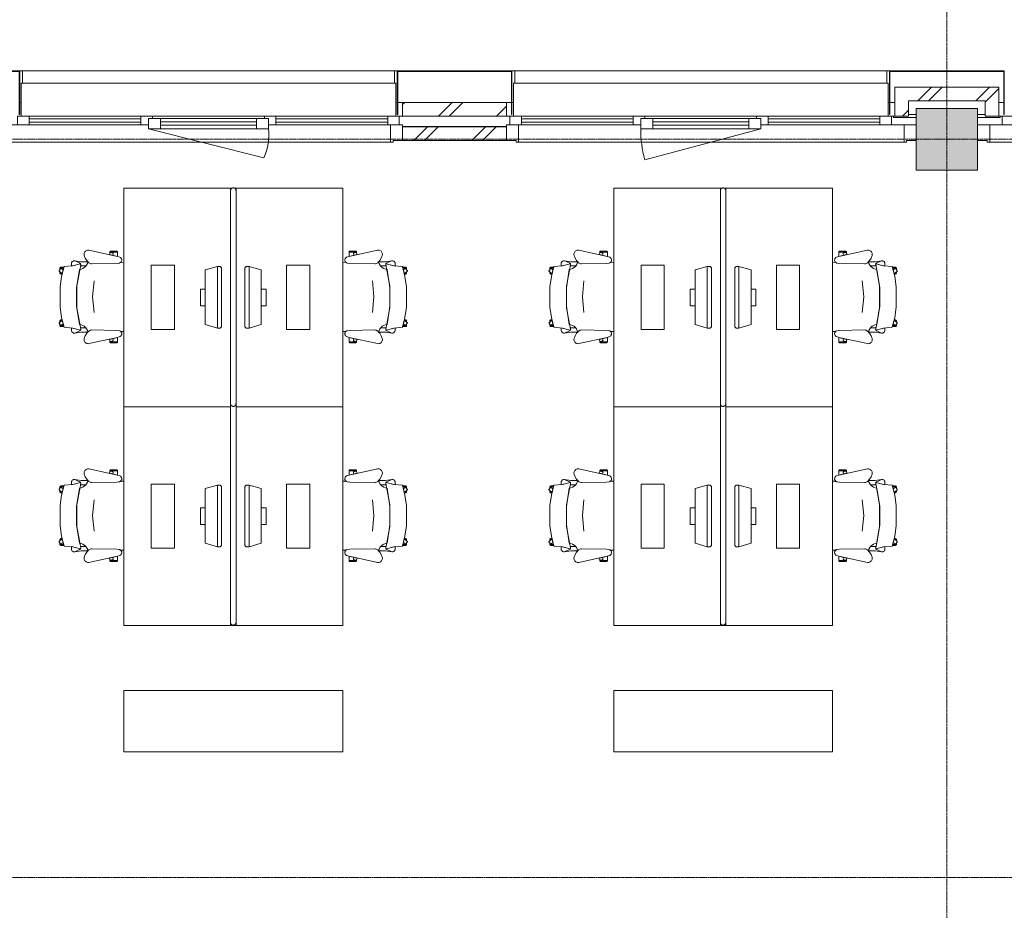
# Model space of a CAD drawing. Header units: millimetres. Extents: x -3388 to 301539, y -5590 to 54660.
# Tile 200 of 216: x 85020 to 92220, y 19560 to 26075. Entities that reach past the tile are written whole.
import ezdxf

# ---------------------------------------------------------------- set-up
doc = ezdxf.new("R2010")
doc.units = ezdxf.units.MM
doc.linetypes.add('stramienlijn', pattern=[21, 12, -3, 3, -3])
for name, color, linetype, lineweight in [('A-DETL-MBND', 5, 'Continuous', 9), ('A-FLOR', 192, 'Continuous', 13), ('A-GENM', 13, 'Continuous', 9), ('A-GLAZ', 151, 'Continuous', 9), ('A-GLAZ-CURT', 52, 'Continuous', 9), ('A-GLAZ-CWMG', 51, 'Continuous', 9), ('A-WALL', 113, 'Continuous', 9), ('I-FURN', 30, 'Continuous', 13), ('I-FURN-PNLS', 30, 'Continuous', 13), ('S-COLS', 52, 'Continuous', 13), ('S-GRID', 1, 'Continuous', 9)]:
    doc.layers.add(name, color=color, linetype=linetype, lineweight=lineweight)
pattern_1 = [(45, (0, 0), (-212.132, 212.132), []), (45, (0, 2200), (-212.132, 212.132), [])]

# ---------------------------------------------------------------- blocks, each defined once
blk = doc.blocks.new('StadhuisZoetermeer_rvt-1-4e verdieping - bouwdeel 3_ 4_ 5')
at = {"layer": 'A-WALL'}
h = blk.add_hatch(dxfattribs=at)
h.set_pattern_fill('FP_1', color=253, style=0, pattern_type=2)
h.set_pattern_definition(pattern_1)
h.paths.add_polyline_path([(91520, 25370), (91520, 25580), (91420, 25580), (91420, 25370)], flags=0)
h = blk.add_hatch(dxfattribs=at)
h.set_pattern_fill('FP_1', color=253, style=0, pattern_type=2)
h.set_pattern_definition(pattern_1)
h.paths.add_polyline_path([(91520, 25480), (92080, 25480), (92080, 25580), (91520, 25580)], flags=0)
h = blk.add_hatch(dxfattribs=at)
h.set_pattern_fill('FP_1', color=253, style=0, pattern_type=2)
h.set_pattern_definition(pattern_1)
h.paths.add_polyline_path([(92180, 25370), (92180, 25580), (92080, 25580), (92080, 25370)], flags=0)
h = blk.add_hatch(dxfattribs=at)
h.set_pattern_fill('FP_1', color=253, style=0, pattern_type=2)
h.set_pattern_definition(pattern_1)
h.paths.add_polyline_path([(87820, 25370), (88580, 25370), (88580, 25470), (87820, 25470)], flags=0)
h = blk.add_hatch(dxfattribs=at)
h.set_pattern_fill('FP_1', color=253, style=0, pattern_type=2)
h.set_pattern_definition(pattern_1)
h.paths.add_polyline_path([(87820, 25190), (88580, 25190), (88580, 25290), (87820, 25290)], flags=0)
at = {"layer": 'A-WALL', "color": 253}
for p, q in [((91520, 25580), (91420, 25580)), ((91420, 25580), (91420, 25370)), ((92080, 25580), (91520, 25580)), ((92180, 25580), (92080, 25580)), ((92180, 25370), (92180, 25580)), ((85020, 25470), (85030, 25470)), ((87770, 25470), (87780, 25470)), ((87784, 25470), (87820, 25470)), ((88580, 25470), (87820, 25470)), ((87820, 25470), (87820, 25370)), ((88580, 25370), (88580, 25470)), ((88580, 25470), (88616, 25470)), ((88620, 25470), (88630, 25470)), ((91370, 25470), (91380, 25470)), ((91384, 25470), (91420, 25470)), ((91520, 25480), (92080, 25480)), ((91520, 25370), (91520, 25480)), ((92080, 25480), (92080, 25370)), ((92180, 25470), (92216, 25470)), ((87820, 25370), (87795, 25370)), ((87820, 25370), (88580, 25370)), ((88605, 25370), (88580, 25370)), ((91420, 25370), (91395, 25370)), ((91420, 25370), (91520, 25370)), ((92080, 25370), (92180, 25370)), ((92205, 25370), (92180, 25370)), ((88580, 25290), (87820, 25290)), ((87820, 25290), (87820, 25190)), ((88580, 25190), (88580, 25290)), ((87820, 25190), (88580, 25190))]:
    blk.add_line(p, q, dxfattribs=at)
blk = doc.blocks.new('Prefab_Betonkolom_Rechthoekig - Prefab kolom rechthoekig 450x450-1702268-4e verdieping - bouwdeel 3_ 4_ 5')
at = {"layer": 'S-COLS', "lineweight": 9}
blk.add_hatch(color=254, dxfattribs=at).paths.add_polyline_path([(-225, -225), (225, -225), (225, 225), (-225, 225), (-225, -31.2)], flags=0)
at = {"layer": 'S-COLS', "color": 8, "lineweight": 9}
for p, q in [((225, 225), (-225, 225)), ((-225, 225), (-225, -225)), ((225, -225), (225, 225)), ((-225, -225), (225, -225))]:
    blk.add_line(p, q, dxfattribs=at)
blk = doc.blocks.new('stadhuis Zoetermeer_constructie_4_rvt-1-4e verdieping - bouwdeel 3_ 4_ 5')
at = {"layer": 'A-DETL-MBND', "color": 254}
for p, q in [((87795, 25368), (88605, 25368)), ((91395, 25368), (91410, 25368)), ((91410, 25370), (91410, 25368)), ((91410, 25368), (91410, 25360)), ((91410, 25360), (91575, 25360)), ((92025, 25360), (92190, 25360)), ((92190, 25368), (92190, 25370)), ((92190, 25360), (92190, 25368)), ((92190, 25368), (92205, 25368))]:
    blk.add_line(p, q, dxfattribs=at)
at = {"layer": 'A-FLOR', "color": 8, "lineweight": 9}
blk.add_line((88580, 25293), (87820, 25293), dxfattribs=at)
at = {"lineweight": 9}
blk.add_blockref('Prefab_Betonkolom_Rechthoekig - Prefab kolom rechthoekig 450x450-1702268-4e verdieping - bouwdeel 3_ 4_ 5', (91800, 25200), dxfattribs=at)
blk = doc.blocks.new('82_FUS_WPB_AV_oth_werkplekken - wp_dubbel _4 pers_-369125-4e verdieping - bouwdeel 3_ 4_ 5')
at = {"layer": 'I-FURN-PNLS', "color": 8, "lineweight": 9}
for p, q in [((777.2, 20), (-781.3, 20)), ((2377.2, 20), (-781.3, 20)), ((-781.3, -20), (777.2, -20)), ((-781.3, -20), (2377.2, -20))]:
    blk.add_line(p, q, dxfattribs=at)
for points, knots in [([(-801.3, 0), (-801.3, 0.9), (-801.2, 2.3), (-800.9, 4.1), (-800.6, 5.3), (-800.2, 6.6), (-799.8, 7.8), (-799.2, 8.9), (-798.7, 10), (-798, 11.1), (-797.3, 12), (-796.6, 12.9), (-795.9, 13.8), (-795.1, 14.6), (-794, 15.5), (-792.8, 16.4), (-791.7, 17.1), (-790.5, 17.8), (-788.3, 18.8), (-785.2, 19.8), (-782.6, 20), (-781.3, 20)], [0, 0, 0, 0, 0.071429, 0.107143, 0.142857, 0.178571, 0.214286, 0.25, 0.285714, 0.321429, 0.357143, 0.392857, 0.428571, 0.464286, 0.5, 0.571429, 0.607143, 0.642857, 0.714286, 0.857143, 1, 1, 1, 1]), ([(-781.3, 20), (-782.6, 20), (-785.2, 19.8), (-788.3, 18.8), (-790.5, 17.8), (-791.7, 17.1), (-792.6, 16.6), (-793.4, 16), (-794.3, 15.3), (-795.1, 14.6), (-795.9, 13.8), (-796.6, 12.9), (-797.3, 12), (-798, 11.1), (-798.7, 10), (-799.2, 8.9), (-799.8, 7.8), (-800.2, 6.6), (-800.6, 5.3), (-800.9, 4.1), (-801.2, 2.3), (-801.3, 0.9), (-801.3, 0)], [-1, -1, -1, -1, -0.857143, -0.714286, -0.642857, -0.607143, -0.571429, -0.535714, -0.5, -0.464286, -0.428571, -0.392857, -0.357143, -0.321429, -0.285714, -0.25, -0.214286, -0.178571, -0.142857, -0.107143, -0.071429, 0, 0, 0, 0]), ([(-781.3, -20), (-782.6, -20), (-785.2, -19.8), (-788.3, -18.8), (-790.5, -17.8), (-791.7, -17.1), (-792.6, -16.6), (-793.4, -16), (-794.3, -15.3), (-795.1, -14.6), (-795.9, -13.8), (-796.6, -12.9), (-797.3, -12), (-798, -11.1), (-798.7, -10), (-799.2, -8.9), (-799.8, -7.8), (-800.2, -6.6), (-800.6, -5.3), (-800.9, -4.1), (-801.2, -2.3), (-801.3, -0.9), (-801.3, 0)], [0, 0, 0, 0, 0.142857, 0.285714, 0.357143, 0.392857, 0.428571, 0.464286, 0.5, 0.535714, 0.571429, 0.607143, 0.642857, 0.678571, 0.714286, 0.75, 0.785714, 0.821429, 0.857143, 0.892857, 0.928571, 1, 1, 1, 1]), ([(-801.3, 0), (-801.3, -0.9), (-801.2, -2.3), (-800.9, -4.1), (-800.6, -5.3), (-800.2, -6.6), (-799.8, -7.8), (-799.2, -8.9), (-798.7, -10), (-798, -11.1), (-797.1, -12.3), (-796.1, -13.5), (-795.1, -14.6), (-794.3, -15.3), (-793.4, -16), (-792.6, -16.6), (-791.7, -17.1), (-790.5, -17.8), (-788.3, -18.8), (-785.2, -19.8), (-782.6, -20), (-781.3, -20)], [-1, -1, -1, -1, -0.928571, -0.892857, -0.857143, -0.821429, -0.785714, -0.75, -0.714286, -0.678571, -0.642857, -0.571429, -0.535714, -0.5, -0.464286, -0.428571, -0.392857, -0.357143, -0.285714, -0.142857, 0, 0, 0, 0]), ([(777.2, 20), (778.5, 20), (781.1, 19.8), (784.2, 18.8), (786.3, 17.8), (787.5, 17.1), (788.4, 16.6), (789.3, 16), (790.1, 15.3), (790.9, 14.6), (791.7, 13.8), (792.5, 12.9), (793.2, 12), (793.9, 11.1), (794.5, 10), (795.1, 8.9), (795.6, 7.8), (796.1, 6.6), (796.5, 5.3), (796.8, 4.1), (797.1, 2.3), (797.2, 0.9), (797.2, 0)], [0, 0, 0, 0, 0.142857, 0.285714, 0.357143, 0.392857, 0.428571, 0.464286, 0.5, 0.535714, 0.571429, 0.607143, 0.642857, 0.678571, 0.714286, 0.75, 0.785714, 0.821429, 0.857143, 0.892857, 0.928571, 1, 1, 1, 1]), ([(797.2, 0), (797.2, -0.9), (797.1, -2.3), (796.8, -4.1), (796.5, -5.3), (796.1, -6.6), (795.6, -7.8), (795.1, -8.9), (794.5, -10), (793.9, -11.1), (793.2, -12), (792.5, -12.9), (791.7, -13.8), (790.9, -14.6), (789.8, -15.5), (788.7, -16.4), (787.5, -17.1), (786.3, -17.8), (784.2, -18.8), (781.1, -19.8), (778.5, -20), (777.2, -20)], [0, 0, 0, 0, 0.071429, 0.107143, 0.142857, 0.178571, 0.214286, 0.25, 0.285714, 0.321429, 0.357143, 0.392857, 0.428571, 0.464286, 0.5, 0.571429, 0.607143, 0.642857, 0.714286, 0.857143, 1, 1, 1, 1]), ([(2377.2, 20), (2378.5, 20), (2381.1, 19.8), (2384.2, 18.8), (2386.3, 17.8), (2387.5, 17.1), (2388.4, 16.6), (2389.3, 16), (2390.1, 15.3), (2390.9, 14.6), (2391.7, 13.8), (2392.5, 12.9), (2393.2, 12), (2393.9, 11.1), (2394.5, 10), (2395.1, 8.9), (2395.6, 7.8), (2396.1, 6.6), (2396.5, 5.3), (2396.8, 4.1), (2397.1, 2.3), (2397.2, 0.9), (2397.2, 0)], [0, 0, 0, 0, 0.142857, 0.285714, 0.357143, 0.392857, 0.428571, 0.464286, 0.5, 0.535714, 0.571429, 0.607143, 0.642857, 0.678571, 0.714286, 0.75, 0.785714, 0.821429, 0.857143, 0.892857, 0.928571, 1, 1, 1, 1]), ([(2397.2, 0), (2397.2, -0.9), (2397.1, -2.3), (2396.8, -4.1), (2396.5, -5.3), (2396.1, -6.6), (2395.6, -7.8), (2395.1, -8.9), (2394.5, -10), (2393.9, -11.1), (2393.2, -12), (2392.5, -12.9), (2391.7, -13.8), (2390.9, -14.6), (2389.8, -15.5), (2388.7, -16.4), (2387.5, -17.1), (2386.3, -17.8), (2384.2, -18.8), (2381.1, -19.8), (2378.5, -20), (2377.2, -20)], [0, 0, 0, 0, 0.071429, 0.107143, 0.142857, 0.178571, 0.214286, 0.25, 0.285714, 0.321429, 0.357143, 0.392857, 0.428571, 0.464286, 0.5, 0.571429, 0.607143, 0.642857, 0.714286, 0.857143, 1, 1, 1, 1])]:
    blk.add_open_spline(points, degree=3, knots=knots, dxfattribs=at)
blk = doc.blocks.new('82_FU_WPB_SH_oth_bureau dubbel - overleg 2p 1600x1600x700-362884-4e verdieping - bouwdeel 3_ 4_ 5')
at = {"layer": 'I-FURN', "color": 8, "lineweight": 9}
for p, q in [((-800, 820), (-800, 40)), ((800, 820), (-800, 820)), ((800, 820), (-800, 820)), ((-800, 820), (-800, 40)), ((800, 40), (800, 820)), ((800, 40), (800, 820)), ((-235, 580), (-235, 410)), ((235, 580), (-235, 580)), ((235, 410), (235, 580)), ((-235, 410), (235, 410)), ((-226.2, 135.5), (-201.2, 225)), ((-201.2, 225), (198.8, 225)), ((-60.8, 260), (-60.8, 225)), ((60.8, 260), (-60.8, 260)), ((60.8, 225), (60.8, 260)), ((198.8, 225), (223.8, 135.5)), ((-226.2, 135.5), (223.8, 135.5)), ((-226.2, 115.5), (-226.2, 135.5)), ((-217, 105.5), (-226.2, 115.5)), ((214.5, 105.5), (-217, 105.5)), ((223.8, 115.5), (214.5, 105.5)), ((223.8, 135.5), (223.8, 115.5)), ((-800, 40), (-800, 26.8)), ((-800, 40), (-781.3, 40)), ((-800, 40), (-781.3, 40)), ((-800, 13.2), (-800, 0)), ((-800, 0), (-781.3, 0)), ((-800, -780), (-800, 0)), ((800, 0), (800, -780)), ((-781.3, 0), (-800, 0)), ((-800, 0), (-800, -780)), ((-217, -65.5), (-226.2, -75.5)), ((214.5, -65.5), (-217, -65.5)), ((223.8, -75.5), (214.5, -65.5)), ((800, -780), (800, 0)), ((-226.2, -75.5), (-226.2, -95.5)), ((-226.2, -95.5), (-201.2, -185)), ((-226.2, -95.5), (223.8, -95.5)), ((198.8, -185), (223.8, -95.5)), ((223.8, -95.5), (223.8, -75.5)), ((-201.2, -185), (198.8, -185)), ((-60.8, -220), (-60.8, -185)), ((60.8, -185), (60.8, -220)), ((60.8, -220), (-60.8, -220)), ((-235, -580), (-235, -410)), ((-235, -410), (235, -410)), ((235, -410), (235, -580)), ((235, -580), (-235, -580)), ((800, -780), (-800, -780)), ((-800, -780), (800, -780))]:
    blk.add_line(p, q, dxfattribs=at)
blk = doc.blocks.new('82_FU_WPB_SH_oth_bureaustoel - Medachair_dwg-4535414-4e verdieping - bouwdeel 3_ 4_ 5')
at = {"layer": 'I-FURN', "color": 8, "lineweight": 9, "flags": 128}
for points in [[(892.889, 168.223), (890.967, 168.059), (889.043, 168.196), (887.164, 168.631), (885.376, 169.354), (900.733, 228.425), (905.902, 289.24), (978.561, 307.639), (1052.71, 318.565), (1203.12, 318.565), (1277.28, 307.639), (1349.93, 289.24), (1355.1, 228.425), (1370.46, 169.354), (1368.67, 168.631), (1366.79, 168.196), (1364.87, 168.059), (1362.95, 168.223), (1207.14, 197.058), (1048.69, 197.058)], [(918.125, 319.565), (927.701, 319.565), (921.833, 315.302), (921.252, 314.785), (920.782, 314.165), (920.443, 313.465), (920.246, 312.713), (920.201, 311.936), (920.307, 311.165), (920.562, 310.431), (920.955, 309.759), (930.663, 296.398), (918.125, 292.89), (918.125, 319.565), (918.125, 292.89), (910.828, 290.739), (910.828, 312.214), (910.93, 313.488), (911.254, 314.724), (911.788, 315.885), (912.516, 316.936), (913.416, 317.843), (914.461, 318.579), (915.618, 319.121), (916.852, 319.453)], [(940.758, 324.147), (956.25, 302.822), (930.663, 296.398), (920.955, 309.759), (920.562, 310.431), (920.307, 311.165), (920.201, 311.936), (920.246, 312.713), (920.443, 313.465), (920.782, 314.165), (921.252, 314.785), (921.833, 315.302), (935.215, 325.024), (935.808, 325.381), (936.454, 325.628), (937.133, 325.76), (937.824, 325.773), (938.507, 325.664), (939.161, 325.439), (939.766, 325.104), (940.304, 324.669)], [(952.817, 319.565), (944.086, 319.565), (952.817, 307.547)], [(956.25, 302.822), (960.114, 303.709), (960.114, 312.214), (960.012, 313.488), (959.689, 314.724), (959.155, 315.885), (958.427, 316.936), (957.526, 317.842), (956.482, 318.578), (955.325, 319.121), (954.091, 319.453), (952.817, 319.565), (952.817, 307.547)], [(1299.59, 302.822), (1295.72, 303.709), (1295.72, 312.214), (1295.82, 313.488), (1296.15, 314.724), (1296.68, 315.885), (1297.41, 316.936), (1298.31, 317.842), (1299.35, 318.578), (1300.51, 319.121), (1301.75, 319.453), (1303.02, 319.565), (1303.02, 307.547)], [(1315.08, 324.147), (1299.59, 302.822), (1325.17, 296.398), (1334.88, 309.759), (1335.27, 310.431), (1335.53, 311.165), (1335.64, 311.936), (1335.59, 312.713), (1335.39, 313.465), (1335.05, 314.165), (1334.58, 314.785), (1334, 315.302), (1320.62, 325.024), (1319.95, 325.418), (1319.21, 325.673), (1318.44, 325.779), (1317.67, 325.733), (1316.92, 325.537), (1316.22, 325.197), (1315.6, 324.728)], [(1303.02, 319.565), (1311.75, 319.565), (1303.02, 307.547)], [(1337.71, 319.565), (1328.13, 319.565), (1334, 315.302), (1334.58, 314.785), (1335.05, 314.165), (1335.39, 313.465), (1335.59, 312.713), (1335.64, 311.936), (1335.53, 311.165), (1335.27, 310.431), (1334.88, 309.759), (1325.17, 296.398), (1337.71, 292.89), (1337.71, 319.565), (1337.71, 292.89), (1345.01, 290.739), (1345.01, 312.214), (1344.91, 313.488), (1344.58, 314.724), (1344.05, 315.885), (1343.32, 316.936), (1342.42, 317.843), (1341.38, 318.579), (1340.22, 319.121), (1338.98, 319.453)], [(885.376, 169.354), (901.933, 235.905), (883.884, 235.905), (878.925, 235.405), (875.362, 233.856), (872.064, 231.801), (869.103, 229.285), (866.877, 226.428), (865.11, 223.266), (863.842, 219.874), (863.209, 217.007), (863.006, 214.077), (863.24, 211.15), (879.412, 175.835), (880.431, 173.831), (881.796, 172.044), (883.463, 170.535)], [(871.242, 164.405), (863.24, 211.15), (879.412, 175.835), (880.505, 173.714), (881.986, 171.843), (883.8, 170.291), (885.878, 169.118), (888.143, 168.366), (890.51, 168.064), (892.892, 168.223), (901.41, 170.576), (901.218, 129.572), (891.954, 123.132), (881.803, 118.206), (871.01, 114.916)], [(1362.94, 168.223), (1354.43, 170.576), (1354.62, 129.572), (1363.88, 123.132), (1374.03, 118.206), (1384.83, 114.916), (1384.59, 164.405), (1392.6, 211.15), (1376.42, 175.835), (1375.41, 173.831), (1374.04, 172.044), (1372.37, 170.535), (1370.46, 169.354), (1368.67, 168.631), (1366.79, 168.196), (1364.87, 168.059)], [(824.403, 141.678), (818.953, 142.657), (813.415, 142.634), (807.972, 141.609), (802.805, 139.617), (798.084, 136.723), (793.963, 133.023), (790.58, 128.638), (788.046, 123.714), (786.445, 118.413), (785.829, 112.909), (786.219, 107.385), (831.099, -100.079), (837.63, -118.572), (839.728, -122.329), (842.495, -125.624), (845.834, -128.337), (849.625, -130.373), (853.732, -131.657), (858.007, -132.144), (862.297, -131.816), (866.449, -130.686), (870.313, -128.793), (873.751, -126.206), (876.639, -123.017), (878.875, -119.341), (880.377, -115.309), (883.676, -96.3046), (886.374, 87.0952), (885.563, 92.9865), (883.773, 98.6577), (881.055, 103.947), (877.488, 108.705), (862.019, 123.036), (844.106, 134.163)], [(1369.46, 87.0952), (1372.16, -96.3046), (1375.46, -115.309), (1376.96, -119.341), (1379.2, -123.017), (1382.09, -126.206), (1385.52, -128.793), (1389.39, -130.686), (1393.54, -131.816), (1397.83, -132.144), (1402.1, -131.657), (1406.21, -130.373), (1410, -128.337), (1413.34, -125.624), (1416.11, -122.329), (1418.21, -118.572), (1424.74, -100.079), (1469.62, 107.385), (1470.01, 112.909), (1469.39, 118.413), (1467.79, 123.714), (1465.26, 128.638), (1461.87, 133.023), (1457.75, 136.723), (1453.03, 139.617), (1447.86, 141.609), (1442.42, 142.634), (1436.88, 142.657), (1431.43, 141.678), (1411.73, 134.163), (1393.82, 123.036), (1378.35, 108.705), (1374.78, 103.947), (1372.06, 98.6577), (1370.27, 92.9865)], [(799.562, -101.355), (799.562, -45.6211), (798.289, -45.733), (797.055, -46.0653), (795.898, -46.6078), (794.853, -47.3438), (793.953, -48.2507), (793.225, -49.3008), (792.691, -50.4619), (792.368, -51.6983), (792.265, -52.9721), (792.265, -94.1338), (792.419, -95.5465), (792.843, -96.9028), (793.521, -98.1512), (794.429, -99.2443), (795.532, -100.141), (796.787, -100.807), (798.148, -101.216)], [(799.562, -45.5991), (807.31, -45.5991), (805.271, -46.2618), (804.634, -46.532), (804.054, -46.9088), (803.548, -47.3805), (803.132, -47.9329), (802.818, -48.5492), (802.616, -49.2106), (802.531, -49.8971), (802.568, -50.5879), (802.723, -51.2618), (807.834, -66.993), (808.146, -67.7056), (808.591, -68.3438), (809.152, -68.8829), (809.807, -69.3023), (810.531, -69.5858), (811.297, -69.7226), (812.075, -69.7073), (812.834, -69.5406), (822.297, -66.4659), (831.099, -100.057), (831.452, -101.333), (799.562, -101.333)], [(816.415, -42.6409), (805.266, -46.2635), (804.629, -46.5337), (804.049, -46.9104), (803.543, -47.3822), (803.127, -47.9346), (802.813, -48.5508), (802.61, -49.2123), (802.526, -49.8988), (802.562, -50.5895), (802.718, -51.2635), (807.829, -66.9946), (808.141, -67.7073), (808.586, -68.3455), (809.147, -68.8846), (809.802, -69.304), (810.526, -69.5875), (811.292, -69.7243), (812.07, -69.709), (812.829, -69.5423), (822.292, -66.4676)], [(1456.27, -45.5991), (1448.53, -45.5991), (1450.57, -46.2618), (1451.2, -46.532), (1451.78, -46.9088), (1452.29, -47.3805), (1452.7, -47.9329), (1453.02, -48.5492), (1453.22, -49.2106), (1453.3, -49.8971), (1453.27, -50.5879), (1453.11, -51.2618), (1448, -66.993), (1447.73, -67.6297), (1447.35, -68.2097), (1446.88, -68.7156), (1446.33, -69.1319), (1445.71, -69.4459), (1445.05, -69.6481), (1444.37, -69.7324), (1443.68, -69.6962), (1443, -69.5406), (1433.54, -66.4659), (1424.74, -100.057), (1424.38, -101.333), (1456.27, -101.333)], [(1439.42, -42.6409), (1450.57, -46.2635), (1451.21, -46.5337), (1451.79, -46.9104), (1452.29, -47.3822), (1452.71, -47.9346), (1453.02, -48.5508), (1453.23, -49.2123), (1453.31, -49.8988), (1453.27, -50.5895), (1453.12, -51.2635), (1448.01, -66.9946), (1447.69, -67.7073), (1447.25, -68.3455), (1446.69, -68.8846), (1446.03, -69.304), (1445.31, -69.5875), (1444.54, -69.7243), (1443.77, -69.709), (1443.01, -69.5423), (1433.54, -66.4676)], [(1456.27, -101.355), (1456.27, -45.6211), (1457.55, -45.733), (1458.78, -46.0653), (1459.94, -46.6078), (1460.98, -47.3438), (1461.88, -48.2507), (1462.61, -49.3008), (1463.14, -50.4619), (1463.47, -51.6983), (1463.57, -52.9721), (1463.57, -94.1338), (1463.42, -95.5465), (1462.99, -96.9028), (1462.31, -98.1512), (1461.41, -99.2443), (1460.3, -100.141), (1459.05, -100.807), (1457.69, -101.216)]]:
    blk.add_lwpolyline(points, close=True, dxfattribs=at)
for points in [[(1391.99, 219.874), (1392.63, 217.007), (1392.83, 214.077), (1392.6, 211.15), (1392.83, 214.077), (1392.63, 217.007), (1391.99, 219.874), (1390.73, 223.267), (1388.96, 226.428), (1386.73, 229.285), (1383.77, 231.802), (1380.47, 233.857), (1376.91, 235.406), (1371.95, 235.905), (1353.9, 235.905), (1370.46, 169.354), (1372.37, 170.535), (1374.04, 172.044), (1375.41, 173.831), (1376.42, 175.835), (1392.6, 211.15)], [(1375.46, -115.309), (1372.16, -96.3046), (1369.46, 87.0952), (1370.27, 92.9865), (1372.06, 98.6577), (1374.78, 103.947), (1378.35, 108.705), (1384.43, 115.005), (1372.33, 118.902), (1361.09, 124.852), (1351.07, 132.673), (1342.56, 142.125), (1335.84, 152.917), (1331.11, 164.717), (1328.51, 177.162), (1195.33, 198.061), (1060.51, 198.061), (927.325, 177.162), (924.726, 164.717), (919.993, 152.917), (913.272, 142.125), (904.769, 132.673), (894.746, 124.852), (883.511, 118.902), (871.409, 115.005), (877.488, 108.705), (881.055, 103.947), (883.773, 98.6577), (885.563, 92.9865), (886.374, 87.0952), (883.676, -96.3046), (880.377, -115.309), (879.012, -119.052), (877.014, -122.499), (874.445, -125.544), (874.7616, -147.7067)], [(1241.01, 70.5866), (1126.01, 80.6836), (1011.01, 70.5866)], [(1381.0744, -147.7067), (1381.39, -125.544), (1378.82, -122.499), (1376.82, -119.052), (1375.46, -115.309)]]:
    blk.add_lwpolyline(points, dxfattribs=at)
blk = doc.blocks.new('82_FU_WPB_SH_oth_bureaustoel - 82_FU_WPB_SH_oth_bureaustoel-362900-4e verdieping - bouwdeel 3_ 4_ 5')
blk.add_blockref('82_FU_WPB_SH_oth_bureaustoel - Medachair_dwg-4535414-4e verdieping - bouwdeel 3_ 4_ 5', (-1131.3, 47.7))
blk = doc.blocks.new('82_FU_WPB_SH_oth_bureaustoel - 82_FU_WPB_SH_oth_bureaustoel-4536425-4e verdieping - bouwdeel 3_ 4_ 5')
at = {"extrusion": (0, 0, -1), "zscale": -1, "rotation": 180}
blk.add_blockref('82_FU_WPB_SH_oth_bureaustoel - Medachair_dwg-4535414-4e verdieping - bouwdeel 3_ 4_ 5', (1131.3, -47.7), dxfattribs=at)
blk = doc.blocks.new('82_FU_WPB_SH_oth_bureau dubbel - overleg 2p 1600x1600x700-V264-4e verdieping - bouwdeel 3_ 4_ 5')
at = {"layer": 'I-FURN', "color": 8, "lineweight": 9}
for p, q in [((-800, 820), (-800, 40)), ((800, 820), (-800, 820)), ((800, 820), (-800, 820)), ((-800, 820), (-800, 40)), ((800, 40), (800, 820)), ((800, 40), (800, 820)), ((-235, 580), (-235, 410)), ((235, 580), (-235, 580)), ((235, 410), (235, 580)), ((-235, 410), (235, 410)), ((-226.2, 135.5), (-201.2, 225)), ((-201.2, 225), (198.8, 225)), ((-60.8, 260), (-60.8, 225)), ((60.8, 260), (-60.8, 260)), ((60.8, 225), (60.8, 260)), ((198.8, 225), (223.8, 135.5)), ((-226.2, 135.5), (223.8, 135.5)), ((-226.2, 115.5), (-226.2, 135.5)), ((-217, 105.5), (-226.2, 115.5)), ((214.5, 105.5), (-217, 105.5)), ((223.8, 115.5), (214.5, 105.5)), ((223.8, 135.5), (223.8, 115.5)), ((-800, -780), (-800, 0)), ((777.2, 40), (800, 40)), ((777.2, 40), (800, 40)), ((777.2, 0), (800, 0)), ((800, 40), (800, 0)), ((800, 0), (800, -780)), ((-800, 0), (-800, -780)), ((-217, -65.5), (-226.2, -75.5)), ((214.5, -65.5), (-217, -65.5)), ((223.8, -75.5), (214.5, -65.5)), ((800, 0), (777.2, 0)), ((800, -780), (800, 0)), ((-226.2, -75.5), (-226.2, -95.5)), ((-226.2, -95.5), (-201.2, -185)), ((-226.2, -95.5), (223.8, -95.5)), ((198.8, -185), (223.8, -95.5)), ((223.8, -95.5), (223.8, -75.5)), ((-201.2, -185), (198.8, -185)), ((-60.8, -220), (-60.8, -185)), ((60.8, -185), (60.8, -220)), ((60.8, -220), (-60.8, -220)), ((-235, -580), (-235, -410)), ((-235, -410), (235, -410)), ((235, -410), (235, -580)), ((235, -580), (-235, -580)), ((800, -780), (-800, -780)), ((-800, -780), (800, -780))]:
    blk.add_line(p, q, dxfattribs=at)
blk = doc.blocks.new('82_FU_WPB_AV_oth_kast - K1 1600x450x900-395265-4e verdieping - bouwdeel 3_ 4_ 5')
at = {"layer": 'I-FURN', "color": 8, "lineweight": 9}
for p, q in [((800, 225), (-800, 225)), ((-800, 225), (-800, -225)), ((800, -225), (800, 225)), ((-800, -225), (800, -225))]:
    blk.add_line(p, q, dxfattribs=at)
blk = doc.blocks.new('Stadhuis Zoetermeer_OTH_interieur_rvt-1-4e verdieping - bouwdeel 3_ 4_ 5')
at = {"color": 8, "lineweight": 9, "rotation": 270.0000000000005}
for name, p in [('82_FU_WPB_SH_oth_bureau dubbel - overleg 2p 1600x1600x700-362884-4e verdieping - bouwdeel 3_ 4_ 5', (86561.8, 24043.1)), ('82_FUS_WPB_AV_oth_werkplekken - wp_dubbel _4 pers_-369125-4e verdieping - bouwdeel 3_ 4_ 5', (86581.8, 24043.1)), ('82_FU_WPB_SH_oth_bureau dubbel - overleg 2p 1600x1600x700-362884-4e verdieping - bouwdeel 3_ 4_ 5', (90143.5, 24043.1)), ('82_FUS_WPB_AV_oth_werkplekken - wp_dubbel _4 pers_-369125-4e verdieping - bouwdeel 3_ 4_ 5', (90163.5, 24043.1)), ('82_FU_WPB_SH_oth_bureaustoel - 82_FU_WPB_SH_oth_bureaustoel-4536425-4e verdieping - bouwdeel 3_ 4_ 5', (85681.8, 24043.1)), ('82_FU_WPB_SH_oth_bureaustoel - 82_FU_WPB_SH_oth_bureaustoel-362900-4e verdieping - bouwdeel 3_ 4_ 5', (87481.8, 24043.1)), ('82_FU_WPB_SH_oth_bureaustoel - 82_FU_WPB_SH_oth_bureaustoel-4536425-4e verdieping - bouwdeel 3_ 4_ 5', (89263.5, 24043.1)), ('82_FU_WPB_SH_oth_bureaustoel - 82_FU_WPB_SH_oth_bureaustoel-362900-4e verdieping - bouwdeel 3_ 4_ 5', (91063.5, 24043.1)), ('82_FU_WPB_SH_oth_bureau dubbel - overleg 2p 1600x1600x700-V264-4e verdieping - bouwdeel 3_ 4_ 5', (86561.8, 22443.1)), ('82_FU_WPB_SH_oth_bureau dubbel - overleg 2p 1600x1600x700-V264-4e verdieping - bouwdeel 3_ 4_ 5', (90143.5, 22443.1)), ('82_FU_WPB_SH_oth_bureaustoel - 82_FU_WPB_SH_oth_bureaustoel-4536425-4e verdieping - bouwdeel 3_ 4_ 5', (85681.8, 22443.1)), ('82_FU_WPB_SH_oth_bureaustoel - 82_FU_WPB_SH_oth_bureaustoel-362900-4e verdieping - bouwdeel 3_ 4_ 5', (87481.8, 22443.1)), ('82_FU_WPB_SH_oth_bureaustoel - 82_FU_WPB_SH_oth_bureaustoel-4536425-4e verdieping - bouwdeel 3_ 4_ 5', (89263.5, 22443.1)), ('82_FU_WPB_SH_oth_bureaustoel - 82_FU_WPB_SH_oth_bureaustoel-362900-4e verdieping - bouwdeel 3_ 4_ 5', (91063.5, 22443.1))]:
    blk.add_blockref(name, p, dxfattribs=at)
at = {"color": 8, "lineweight": 9}
for p in [(86581.8, 20943.1), (90163.5, 20943.1)]:
    blk.add_blockref('82_FU_WPB_AV_oth_kast - K1 1600x450x900-395265-4e verdieping - bouwdeel 3_ 4_ 5', p, dxfattribs=at)
blk = doc.blocks.new('System Panel - 31_CWP_glas_gevel-3349802-4e verdieping - bouwdeel 3_ 4_ 5')
at = {"layer": 'A-GLAZ-CURT', "lineweight": 13}
for p, q in [((409, 12), (-409, 12)), ((-409, 12), (-409, -12)), ((409, -12), (409, 12)), ((-409, -12), (409, -12))]:
    blk.add_line(p, q, dxfattribs=at)
blk = doc.blocks.new('Rectangular Mullion - 31_CWM_065x84-3349796-4e verdieping - bouwdeel 3_ 4_ 5')
at = {"layer": 'A-GLAZ-CWMG'}
for p, q in [((16030, 15707), (16030, 14889)), ((16095, 15707), (16095, 14889))]:
    blk.add_line(p, q, dxfattribs=at)
blk = doc.blocks.new('Rectangular Mullion - 31_CWM_065x84-V181-4e verdieping - bouwdeel 3_ 4_ 5')
at = {"layer": 'A-GLAZ-CWMG', "lineweight": 18}
for p, q in [((-84, 32.5), (0, 32.5)), ((-84, -32.5), (-84, 32.5)), ((0, 32.5), (0, -32.5)), ((0, -32.5), (-84, -32.5))]:
    blk.add_line(p, q, dxfattribs=at)
blk = doc.blocks.new('Rectangular Mullion - 31_CWM_065x84-V182-4e verdieping - bouwdeel 3_ 4_ 5')
at = {"layer": 'A-GLAZ-CWMG', "lineweight": 18}
for p, q in [((0, 32.5), (-84, 32.5)), ((-84, 32.5), (-84, -32.5)), ((0, -32.5), (0, 32.5)), ((-84, -32.5), (0, -32.5))]:
    blk.add_line(p, q, dxfattribs=at)
blk = doc.blocks.new('Rectangular Mullion - 31_CWM_065x84-3349798-4e verdieping - bouwdeel 3_ 4_ 5')
at = {"layer": 'A-GLAZ-CWMG'}
for p, q in [((16030, 17511), (16030, 16693)), ((16095, 17511), (16095, 16693))]:
    blk.add_line(p, q, dxfattribs=at)
blk = doc.blocks.new('Rectangular Mullion - 31_CWM_065x84-V183-4e verdieping - bouwdeel 3_ 4_ 5')
at = {"layer": 'A-GLAZ-CWMG', "lineweight": 18}
for p, q in [((-12, 32.5), (42, 32.5)), ((42, 32.5), (42, -32.5)), ((-42, -32.5), (-42, -15)), ((42, -32.5), (-42, -32.5))]:
    blk.add_line(p, q, dxfattribs=at)
blk = doc.blocks.new('31_WI_raam_1 - raam UPGRADE GEVEL-3492583-4e verdieping - bouwdeel 3_ 4_ 5')
at = {"layer": 'A-GLAZ'}
for p, q in [((-351, 15), (-439, 15)), ((-439, 15), (-439, -60)), ((-351, -60), (-351, 15)), ((439, 15), (351, 15)), ((351, 15), (351, -60)), ((439, -60), (439, 15)), ((-439, -60), (-351, -60)), ((351, -60), (439, -60))]:
    blk.add_line(p, q, dxfattribs=at)
at = {"layer": 'A-GLAZ', "lineweight": 13}
for p, q in [((-351, 15), (351, 15)), ((351, -60), (-351, -60))]:
    blk.add_line(p, q, dxfattribs=at)
blk = doc.blocks.new('Rectangular Mullion - 31_CWM_065x84-3349801-4e verdieping - bouwdeel 3_ 4_ 5')
at = {"layer": 'A-GLAZ-CWMG'}
blk.add_line((16030, 16609), (16030, 15791), dxfattribs=at)
blk = doc.blocks.new('Rectangular Mullion - 31_CWM_065x84-V184-4e verdieping - bouwdeel 3_ 4_ 5')
at = {"layer": 'A-GLAZ-CWMG', "lineweight": 18}
for p, q in [((-42, 32.5), (12, 32.5)), ((-42, -32.5), (-42, 32.5)), ((42, -32.5), (-42, -32.5)), ((42, -15), (42, -32.5))]:
    blk.add_line(p, q, dxfattribs=at)
blk = doc.blocks.new('BI raam links - BI raam links-3468314-4e verdieping - bouwdeel 3_ 4_ 5')
at = {"layer": 'A-GLAZ', "lineweight": 13}
blk.add_line((439, 37.5), (-404.9, 250.8), dxfattribs=at)
blk.add_arc((-39.1, 83), 402.5, 155.35873, 186.49255, dxfattribs=at)
blk = doc.blocks.new('WI_subvak - glas 2-3349831-4e verdieping - bouwdeel 3_ 4_ 5')
at = {"layer": 'A-GLAZ'}
for p, q in [((351, 12), (-351, 12)), ((-351, -12), (351, -12))]:
    blk.add_line(p, q, dxfattribs=at)
blk = doc.blocks.new('Rectangular Mullion - 31_CWM_065x84-V186-4e verdieping - bouwdeel 3_ 4_ 5')
at = {"layer": 'A-GLAZ-CWMG', "lineweight": 18}
for p, q in [((0, 32.5), (-84, 32.5)), ((-84, 32.5), (-84, -32.5)), ((0, -32.5), (0, 32.5)), ((-84, -32.5), (0, -32.5))]:
    blk.add_line(p, q, dxfattribs=at)
blk = doc.blocks.new('Rectangular Mullion - 31_CWM_065x84-V197-4e verdieping - bouwdeel 3_ 4_ 5')
at = {"layer": 'A-GLAZ-CWMG', "lineweight": 18}
for p, q in [((-84, 32.5), (0, 32.5)), ((-84, -32.5), (-84, 32.5)), ((0, 32.5), (0, -32.5)), ((0, -32.5), (-84, -32.5))]:
    blk.add_line(p, q, dxfattribs=at)
blk = doc.blocks.new('Rectangular Mullion - 31_CWM_065x84-V198-4e verdieping - bouwdeel 3_ 4_ 5')
at = {"layer": 'A-GLAZ-CWMG', "lineweight": 18}
for p, q in [((0, 32.5), (-84, 32.5)), ((-84, 32.5), (-84, -32.5)), ((0, -32.5), (0, 32.5)), ((-84, -32.5), (0, -32.5))]:
    blk.add_line(p, q, dxfattribs=at)
blk = doc.blocks.new('Rectangular Mullion - 31_CWM_065x84-V199-4e verdieping - bouwdeel 3_ 4_ 5')
at = {"layer": 'A-GLAZ-CWMG', "lineweight": 18}
for p, q in [((-12, 32.5), (42, 32.5)), ((42, 32.5), (42, -32.5)), ((-42, -32.5), (-42, -15)), ((42, -32.5), (-42, -32.5))]:
    blk.add_line(p, q, dxfattribs=at)
blk = doc.blocks.new('31_WI_raam_1 - raam UPGRADE GEVEL-3492515-4e verdieping - bouwdeel 3_ 4_ 5')
at = {"layer": 'A-GLAZ'}
for p, q in [((-351, 15), (-439, 15)), ((-439, 15), (-439, -60)), ((-351, -60), (-351, 15)), ((439, 15), (351, 15)), ((351, 15), (351, -60)), ((439, -60), (439, 15)), ((-439, -60), (-351, -60)), ((351, -60), (439, -60))]:
    blk.add_line(p, q, dxfattribs=at)
at = {"layer": 'A-GLAZ', "lineweight": 13}
for p, q in [((-351, 15), (351, 15)), ((351, -60), (-351, -60))]:
    blk.add_line(p, q, dxfattribs=at)
blk = doc.blocks.new('Rectangular Mullion - 31_CWM_065x84-V200-4e verdieping - bouwdeel 3_ 4_ 5')
at = {"layer": 'A-GLAZ-CWMG', "lineweight": 18}
for p, q in [((-42, 32.5), (12, 32.5)), ((-42, -32.5), (-42, 32.5)), ((42, -32.5), (-42, -32.5)), ((42, -15), (42, -32.5))]:
    blk.add_line(p, q, dxfattribs=at)
blk = doc.blocks.new('BI raam rechts - BI raam rechts-3349891-4e verdieping - bouwdeel 3_ 4_ 5')
at = {"layer": 'A-GLAZ', "lineweight": 13}
blk.add_line((-439, 37.5), (409.1, 264.7), dxfattribs=at)
blk.add_arc((-439, 37.5), 878, 360, 15, dxfattribs=at)
blk = doc.blocks.new('31_binnenspouwblad_afwerking - Merk_B-33-2826305-4e verdieping - bouwdeel 3_ 4_ 5')
at = {"layer": 'A-GENM', "lineweight": 13}
for p, q in [((70, 115), (0, 115)), ((0, 115), (0, 0)), ((88, 125), (70, 125)), ((70, 125), (70, 115)), ((88, 0), (88, 125)), ((2925, 125), (2907, 125)), ((2907, 125), (2907, 0)), ((2925, 115), (2925, 125)), ((2995, 115), (2925, 115)), ((0, 0), (88, 0)), ((2907, 0), (2995, 0))]:
    blk.add_line(p, q, dxfattribs=at)
at = {"layer": 'A-GENM'}
for p, q in [((2907, 125), (88, 125)), ((2907, 0), (2815, 0))]:
    blk.add_line(p, q, dxfattribs=at)
blk = doc.blocks.new('31_binnenspouwblad_afwerking - Merk_B-33-V201-4e verdieping - bouwdeel 3_ 4_ 5')
at = {"layer": 'A-GENM', "lineweight": 13}
for p, q in [((70, 115), (0, 115)), ((0, 115), (0, 0)), ((88, 125), (70, 125)), ((70, 125), (70, 115)), ((88, 0), (88, 125)), ((2925, 125), (2907, 125)), ((2907, 125), (2907, 0)), ((2925, 115), (2925, 125)), ((2995, 115), (2925, 115)), ((0, 0), (88, 0)), ((2907, 0), (2995, 0))]:
    blk.add_line(p, q, dxfattribs=at)
at = {"layer": 'A-GENM'}
for p, q in [((957.5, 125), (88, 125)), ((2907, 125), (982.5, 125)), ((2907, 0), (2815, 0))]:
    blk.add_line(p, q, dxfattribs=at)
blk = doc.blocks.new('31_binnenspouwblad_afwerking - Merk_B-33-3354001-4e verdieping - bouwdeel 3_ 4_ 5')
at = {"layer": 'A-GENM', "lineweight": 13}
for p, q in [((88, 0), (0, 0)), ((0, 0), (0, -115)), ((88, -125), (88, 0)), ((2995, 0), (2907, 0)), ((2907, 0), (2907, -125)), ((0, -115), (70, -115)), ((70, -115), (70, -125)), ((70, -125), (88, -125)), ((2907, -125), (2925, -125)), ((2925, -115), (2995, -115)), ((2925, -125), (2925, -115))]:
    blk.add_line(p, q, dxfattribs=at)
at = {"layer": 'A-GENM'}
for p, q in [((2815, 0), (2907, 0)), ((88, -125), (2907, -125))]:
    blk.add_line(p, q, dxfattribs=at)
blk = doc.blocks.new('21_alucobond paneel - 21_alucobond paneel-3582886-4e verdieping - bouwdeel 3_ 4_ 5')
at = {"layer": 'A-GLAZ-CURT'}
for p, q in [((-1360, 0), (1360, 0)), ((-1360, -90), (-1360, 0)), ((1360, 0), (1360, -90))]:
    blk.add_line(p, q, dxfattribs=at)
blk = doc.blocks.new('21_alucobond waterslag - 21_alucobond waterslag-3608126-4e verdieping - bouwdeel 3_ 4_ 5')
at = {"layer": 'A-GLAZ-CURT'}
for p, q in [((-1370, -330), (-1370, -90)), ((-1370, -90), (1370, -90)), ((1370, -90), (1370, -330))]:
    blk.add_line(p, q, dxfattribs=at)
blk = doc.blocks.new('21_alucobond paneel - 21_alucobond paneel-3582956-4e verdieping - bouwdeel 3_ 4_ 5')
at = {"layer": 'A-GLAZ-CURT'}
blk.add_hatch(color=256, dxfattribs=at).paths.add_polyline_path([(420, 0), (-420, 0), (-420, -320), (-416, -320), (-416, -4), (416, -4), (416, -320), (420, -320)], flags=0)
at = {"layer": 'A-GLAZ-CURT', "lineweight": 13}
for p, q in [((420, 0), (-420, 0)), ((-420, 0), (-420, -320)), ((420, -320), (420, 0)), ((-416, -320), (-416, -4)), ((-416, -4), (416, -4)), ((416, -4), (416, -320)), ((-420, -320), (-416, -320)), ((416, -320), (420, -320))]:
    blk.add_line(p, q, dxfattribs=at)
blk = doc.blocks.new('21_alucobond paneel - 21_alucobond paneel-V135-4e verdieping - bouwdeel 3_ 4_ 5')
at = {"layer": 'A-GLAZ-CURT'}
blk.add_hatch(color=256, dxfattribs=at).paths.add_polyline_path([(420, 0), (-420, 0), (-420, -320), (-416, -320), (-416, -4), (416, -4), (416, -320), (420, -320)], flags=0)
at = {"layer": 'A-GLAZ-CURT', "lineweight": 13}
for p, q in [((420, 0), (-420, 0)), ((-420, 0), (-420, -320)), ((420, -320), (420, 0)), ((-416, -320), (-416, -4)), ((-416, -4), (416, -4)), ((416, -4), (416, -320)), ((-420, -320), (-416, -320)), ((416, -320), (420, -320))]:
    blk.add_line(p, q, dxfattribs=at)
at = {"layer": 'A-GLAZ-CURT'}
for p, q in [((-225, -320), (-280, -320)), ((280, -320), (225, -320))]:
    blk.add_line(p, q, dxfattribs=at)

msp = doc.modelspace()

# ---------------------------------------------------------------- linework, layer by layer
at = {"layer": 'A-DETL-MBND'}
for p, q in [((85020, 25700), (85040, 25700)), ((87760, 25700), (87780, 25700)), ((88620, 25700), (88640, 25700)), ((91360, 25700), (91380, 25700))]:
    msp.add_line(p, q, dxfattribs=at)
at = {"layer": 'S-GRID', "linetype": 'stramienlijn'}
for p, q in [((91800, 44000), (91800, -4400)), ((130950, 25200), (-2788.087, 25200)), ((130950, 19800), (-2788.087, 19800))]:
    msp.add_line(p, q, dxfattribs=at)

# ---------------------------------------------------------------- block references
at = {"lineweight": 5}
for name in ['StadhuisZoetermeer_rvt-1-4e verdieping - bouwdeel 3_ 4_ 5', 'stadhuis Zoetermeer_constructie_4_rvt-1-4e verdieping - bouwdeel 3_ 4_ 5', 'Stadhuis Zoetermeer_OTH_interieur_rvt-1-4e verdieping - bouwdeel 3_ 4_ 5']:
    msp.add_blockref(name, (0, 0), dxfattribs=at)
at = {"layer": 'A-GENM', "rotation": 180}
for name, p in [('31_binnenspouwblad_afwerking - Merk_B-33-2826305-4e verdieping - bouwdeel 3_ 4_ 5', (87820, 25305)), ('31_binnenspouwblad_afwerking - Merk_B-33-V201-4e verdieping - bouwdeel 3_ 4_ 5', (95020, 25305))]:
    msp.add_blockref(name, p, dxfattribs=at)
at = {"layer": 'A-GENM'}
msp.add_blockref('31_binnenspouwblad_afwerking - Merk_B-33-3354001-4e verdieping - bouwdeel 3_ 4_ 5', (88580, 25305), dxfattribs=at)
at = {"layer": 'A-GLAZ'}
for name, p in [('31_WI_raam_1 - raam UPGRADE GEVEL-3492583-4e verdieping - bouwdeel 3_ 4_ 5', (86400, 25337.5)), ('31_WI_raam_1 - raam UPGRADE GEVEL-3492515-4e verdieping - bouwdeel 3_ 4_ 5', (90000, 25337.5)), ('WI_subvak - glas 2-3349831-4e verdieping - bouwdeel 3_ 4_ 5', (86400, 25315)), ('WI_subvak - glas 2-3349831-4e verdieping - bouwdeel 3_ 4_ 5', (90000, 25315))]:
    msp.add_blockref(name, p, dxfattribs=at)
at = {"layer": 'A-GLAZ', "rotation": 180}
for name, p in [('BI raam links - BI raam links-3468314-4e verdieping - bouwdeel 3_ 4_ 5', (86400, 25315)), ('BI raam rechts - BI raam rechts-3349891-4e verdieping - bouwdeel 3_ 4_ 5', (90000, 25315))]:
    msp.add_blockref(name, p, dxfattribs=at)
at = {"layer": 'A-GLAZ-CURT'}
for name, p in [('21_alucobond paneel - 21_alucobond paneel-V135-4e verdieping - bouwdeel 3_ 4_ 5', (84600, 25700)), ('21_alucobond paneel - 21_alucobond paneel-3582886-4e verdieping - bouwdeel 3_ 4_ 5', (86400, 25700)), ('21_alucobond paneel - 21_alucobond paneel-3582956-4e verdieping - bouwdeel 3_ 4_ 5', (88200, 25700)), ('21_alucobond paneel - 21_alucobond paneel-3582886-4e verdieping - bouwdeel 3_ 4_ 5', (90000, 25700)), ('21_alucobond paneel - 21_alucobond paneel-V135-4e verdieping - bouwdeel 3_ 4_ 5', (91800, 25700)), ('21_alucobond waterslag - 21_alucobond waterslag-3608126-4e verdieping - bouwdeel 3_ 4_ 5', (86400, 25700)), ('21_alucobond waterslag - 21_alucobond waterslag-3608126-4e verdieping - bouwdeel 3_ 4_ 5', (90000, 25700)), ('System Panel - 31_CWP_glas_gevel-3349802-4e verdieping - bouwdeel 3_ 4_ 5', (85498, 25337.5)), ('System Panel - 31_CWP_glas_gevel-3349802-4e verdieping - bouwdeel 3_ 4_ 5', (87302, 25337.5)), ('System Panel - 31_CWP_glas_gevel-3349802-4e verdieping - bouwdeel 3_ 4_ 5', (89098, 25337.5)), ('System Panel - 31_CWP_glas_gevel-3349802-4e verdieping - bouwdeel 3_ 4_ 5', (90902, 25337.5))]:
    msp.add_blockref(name, p, dxfattribs=at)
at = {"layer": 'A-GLAZ-CWMG'}
for name, p, rotation in [('Rectangular Mullion - 31_CWM_065x84-V182-4e verdieping - bouwdeel 3_ 4_ 5', (85005, 25337.5), 180), ('Rectangular Mullion - 31_CWM_065x84-3349796-4e verdieping - bouwdeel 3_ 4_ 5', (70200, 41400), 270.0000000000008), ('Rectangular Mullion - 31_CWM_065x84-3349801-4e verdieping - bouwdeel 3_ 4_ 5', (70200, 41400), 270.0000000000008), ('Rectangular Mullion - 31_CWM_065x84-3349798-4e verdieping - bouwdeel 3_ 4_ 5', (70200, 41400), 270.0000000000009), ('Rectangular Mullion - 31_CWM_065x84-V198-4e verdieping - bouwdeel 3_ 4_ 5', (88605, 25337.5), 180), ('Rectangular Mullion - 31_CWM_065x84-3349796-4e verdieping - bouwdeel 3_ 4_ 5', (73800, 41400), 270.0000000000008), ('Rectangular Mullion - 31_CWM_065x84-3349801-4e verdieping - bouwdeel 3_ 4_ 5', (73800, 41400), 270.0000000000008), ('Rectangular Mullion - 31_CWM_065x84-3349798-4e verdieping - bouwdeel 3_ 4_ 5', (73800, 41400), 270.0000000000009), ('Rectangular Mullion - 31_CWM_065x84-V186-4e verdieping - bouwdeel 3_ 4_ 5', (92205, 25337.5), 180)]:
    msp.add_blockref(name, p, dxfattribs=dict(at, rotation=rotation))
at = {"layer": 'A-GLAZ-CWMG', "extrusion": (0, 0, -1), "rotation": 180}
for name, p in [('Rectangular Mullion - 31_CWM_065x84-V184-4e verdieping - bouwdeel 3_ 4_ 5', (-85949, 25337.5)), ('Rectangular Mullion - 31_CWM_065x84-V183-4e verdieping - bouwdeel 3_ 4_ 5', (-86851, 25337.5)), ('Rectangular Mullion - 31_CWM_065x84-V181-4e verdieping - bouwdeel 3_ 4_ 5', (-87795, 25337.5)), ('Rectangular Mullion - 31_CWM_065x84-V200-4e verdieping - bouwdeel 3_ 4_ 5', (-89549, 25337.5)), ('Rectangular Mullion - 31_CWM_065x84-V199-4e verdieping - bouwdeel 3_ 4_ 5', (-90451, 25337.5)), ('Rectangular Mullion - 31_CWM_065x84-V197-4e verdieping - bouwdeel 3_ 4_ 5', (-91395, 25337.5))]:
    msp.add_blockref(name, p, dxfattribs=at)

doc.saveas('drawing.dxf')
